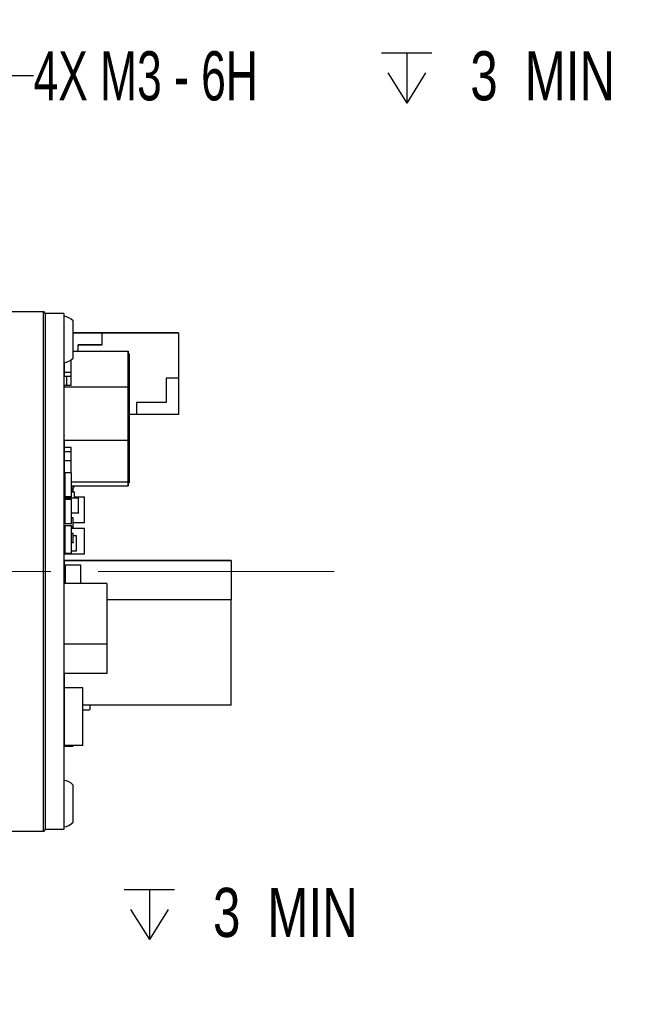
# Paper-space layout 'IX body' of a CAD drawing. Header units: millimetres. Extents: x 5 to 274, y 4 to 211.
# Tile 8 of 21: x 131 to 165, y 89 to 142. Entities that reach past the tile are written whole.
import ezdxf

# ---------------------------------------------------------------- set-up
doc = ezdxf.new("R2010")
doc.units = ezdxf.units.MM
doc.linetypes.add('CENTERX2', pattern=[20.32, 12.7, -2.54, 2.54, -2.54])
doc.layers.add('DIMENSIONS', color=8, linetype='Continuous')
doc.styles.add('SLDTEXTSTYLE0', font='TXT', dxfattribs={"width": 0.75})
doc.styles.add('SLDTEXTSTYLE5', font='TXT', dxfattribs={"width": 0.675})
doc.dimstyles.new('SLDDIMSTYLE9', dxfattribs={"dimtxt": 2.645833, "dimasz": 3.302, "dimexe": 0, "dimexo": 0.0625, "dimgap": 0.661458, "dimtad": 0, "dimtih": 1, "dimtoh": 1, "dimdec": 6, "dimrnd": 1e-09, "dimzin": 12, "dimdsep": 46, "dimtxsty": 'SLDTEXTSTYLE0', "dimsah": 1, "dimcen": 0, "dimadec": 0, "dimazin": 3, "dimtfac": 1, "dimtofl": 0, "dimtmove": 0, "dimatfit": 3, "dimfxl": 1, "dimfrac": 2, "dimtolj": 1, "dimtzin": 12, "dimarcsym": 0})

# ---------------------------------------------------------------- blocks, each defined once
blk = doc.blocks.new('SW_SYMBOL_HOLE_DEPTH')
at = {"layer": 'DIMENSIONS', "color": 0}
for p, q in [((0, 875), (800, 875)), ((400, 875), (400, 75)), ((100, 555), (400, 75)), ((700, 555), (400, 75))]:
    blk.add_line(p, q, dxfattribs=at)
blk = doc.blocks.new('_D_39')
at = {"layer": 'DIMENSIONS'}
for p, q in [((117.593, 105.582), (111.714, 94.125)), ((111.714, 94.125), (118.064, 94.125))]:
    blk.add_line(p, q, dxfattribs=at)
blk.add_solid([(117.593, 105.582), (115.633, 102.876), (116.537, 102.412)], dxfattribs=at)
at = {"layer": 'DIMENSIONS', "xscale": 0.0033796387, "yscale": 0.0033796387, "zscale": 0.0033796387}
blk.add_blockref('SW_SYMBOL_HOLE_DEPTH', (136.801, 92.39), dxfattribs=at)
at = {"layer": 'DIMENSIONS', "attachment_point": 1}
for s, insert, char_height, style in [('4X M2 - 6H', (118.064, 95.434), 2.6458, 'SLDTEXTSTYLE5'), ('3', (141.577, 95.434), 2.646, 'SLDTEXTSTYLE0'), ('MIN', (144.507, 95.434), 2.6458, 'SLDTEXTSTYLE0')]:
    blk.add_mtext(s, dxfattribs=dict(at, insert=insert, char_height=char_height, style=style))
blk = doc.blocks.new('_D_45')
at = {"layer": 'DIMENSIONS'}
for p, q in [((119.366, 145.197), (130.36, 139.192)), ((130.36, 139.192), (131.917, 139.192))]:
    blk.add_line(p, q, dxfattribs=at)
blk.add_solid([(119.366, 145.197), (122.02, 143.169), (122.507, 144.06)], dxfattribs=at)
at = {"layer": 'DIMENSIONS', "xscale": 0.0033796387, "yscale": 0.0033796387, "zscale": 0.0033796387}
blk.add_blockref('SW_SYMBOL_HOLE_DEPTH', (150.654, 137.457), dxfattribs=at)
at = {"layer": 'DIMENSIONS', "attachment_point": 1}
for s, insert, char_height, style in [('4X M3 - 6H', (131.917, 140.501), 2.6458, 'SLDTEXTSTYLE5'), ('3', (155.429, 140.501), 2.646, 'SLDTEXTSTYLE0'), ('MIN', (158.359, 140.501), 2.6458, 'SLDTEXTSTYLE0')]:
    blk.add_mtext(s, dxfattribs=dict(at, insert=insert, char_height=char_height, style=style))

psp = doc.layouts.new('IX body')

# ---------------------------------------------------------------- linework, layer by layer
at = {"color": 7, "linetype": 'Continuous', "lineweight": 25}
for p, q in [((128.4491738, 126.4718718), (132.4491738, 126.4718718)), ((132.4491738, 125.4718718), (132.4491738, 126.4718718)), ((132.4491738, 126.4718718), (132.5491738, 126.3718718)), ((132.5491738, 126.3718718), (132.5491738, 125.4718718)), ((133.5491738, 126.3718718), (132.5491738, 126.3718718)), ((133.5491738, 126.3718718), (133.5491738, 125.4718718)), ((134.0491738, 123.9718718), (134.0491738, 125.9718718)), ((132.4491738, 99.4718718), (132.4491738, 125.4718718)), ((132.5491738, 125.4718718), (132.5491738, 99.4718718)), ((133.5491738, 125.4718718), (133.5491738, 99.4718718)), ((135.6136609, 125.3323924), (134.0491738, 125.3323923)), ((134.0491738, 125.3323919), (135.6136609, 125.332392)), ((135.6136609, 125.322392), (134.0491738, 125.3223919)), ((134.0491738, 125.212369), (134.0536629, 125.212369)), ((134.0536629, 124.732369), (134.0536629, 125.212369)), ((139.7136609, 125.3323926), (135.6136609, 125.3323924)), ((135.6136609, 125.3323924), (135.6136609, 125.3323924)), ((135.6136609, 125.332392), (139.7136609, 125.3323921)), ((135.613661, 124.682392), (135.6136609, 125.332392)), ((135.6136609, 125.332392), (135.6136609, 125.332392)), ((139.7136609, 125.3323921), (139.7136609, 125.3323926)), ((139.7136609, 125.3323921), (139.7136611, 122.8823921)), ((134.0491738, 124.732369), (134.0536629, 124.732369)), ((134.313661, 124.6823919), (135.613661, 124.682392)), ((135.613661, 124.682392), (134.313661, 124.6823919)), ((134.313661, 124.3489231), (134.313661, 124.6823919)), ((134.313661, 124.6823919), (134.313661, 124.6823919)), ((135.613661, 124.682392), (135.613661, 124.682392)), ((134.0491738, 124.3489231), (137.0136636, 124.348923)), ((137.0136636, 124.348923), (137.0136634, 122.4036913)), ((137.0136634, 122.3112919), (137.0136636, 124.1955768)), ((137.0136637, 124.1416821), (137.0136636, 124.348923)), ((137.0636636, 124.1955768), (137.0136636, 124.1955768)), ((137.0136637, 121.891438), (137.0136637, 124.1416821)), ((137.0636636, 124.1955768), (137.0636634, 122.3112919)), ((137.0636637, 123.9970481), (137.0636636, 124.1955768)), ((133.5636636, 123.7232007), (133.5636636, 123.1861136)), ((133.9436635, 122.5016032), (133.9436636, 123.8737129)), ((137.0636637, 121.8639991), (137.0636637, 123.9970481)), ((133.5536629, 123.4473323), (133.5536629, 123.4473324)), ((133.5536629, 123.4473324), (133.5636629, 123.4473324)), ((133.5536629, 123.4473323), (133.5536629, 123.2573323)), ((133.5636629, 123.4473323), (133.5536629, 123.4473323)), ((133.9436636, 123.1861136), (133.5636636, 123.1861136)), ((133.5636636, 123.1861136), (133.5636636, 122.9958604)), ((133.5636636, 122.9958604), (133.9436636, 122.9958604)), ((133.7136611, 122.5016032), (133.713661, 122.9958604)), ((139.7136611, 122.8823921), (139.0636611, 122.8823921)), ((139.0636611, 122.8823921), (139.0636611, 121.5823921)), ((139.7136611, 122.8823922), (139.7136611, 120.9323922)), ((133.5636633, 119.553071), (133.5636634, 122.4036914)), ((133.5636635, 122.5016032), (133.5636634, 122.4036914)), ((137.0136634, 122.4036913), (133.5636634, 122.4036914)), ((133.9436635, 122.5016032), (133.5636635, 122.5016032)), ((137.0136634, 122.4036913), (137.0136633, 119.5530709)), ((137.0136634, 119.5805099), (137.0136634, 122.3112919)), ((137.0136634, 122.3112919), (137.0636634, 122.3112919)), ((137.0636634, 122.3112919), (137.0636634, 119.5805099)), ((137.0636635, 122.2945199), (137.0636635, 122.3097638)), ((137.0636636, 122.1998394), (137.0636636, 121.8706873)), ((137.0136636, 119.0408176), (137.0136637, 121.891438)), ((137.0636636, 119.133217), (137.0636637, 121.8639991)), ((139.0636611, 121.5823921), (137.4636611, 121.582392)), ((137.4636611, 121.582392), (137.4636611, 120.932392)), ((137.4636611, 120.932392), (137.0636635, 120.932392)), ((137.0636636, 120.7629496), (137.0636636, 121.1562739)), ((139.7136611, 120.9323922), (137.4636611, 120.9323921)), ((137.0636635, 120.0423322), (137.0636636, 120.5752171)), ((137.0636636, 120.6394527), (137.0636636, 120.0051286)), ((137.0636635, 120.0490065), (137.0636635, 119.4146823)), ((137.0636635, 119.4518859), (137.0636635, 119.9847708)), ((137.0636635, 119.213103), (137.0636635, 119.87564)), ((137.0636636, 120.0051286), (137.0636636, 119.7302377)), ((133.5536629, 119.8019839), (133.5536629, 119.3219839)), ((133.5636629, 119.8019839), (133.5536629, 119.8019839)), ((133.5636633, 119.553071), (133.5636633, 119.1528985)), ((133.5636633, 119.553071), (137.0136633, 119.5530709)), ((137.0136633, 119.5530709), (137.0136633, 117.3028268)), ((137.0136634, 117.4474608), (137.0136634, 119.5805099)), ((137.0136634, 119.5805099), (137.0636634, 119.5805099)), ((137.0636634, 119.5805099), (137.0636634, 117.4474608)), ((137.0636635, 119.8450011), (137.0636635, 119.2794803)), ((137.0636635, 119.4585602), (137.0636635, 118.824236)), ((137.0636635, 119.4146823), (137.0636635, 119.1397914)), ((137.0636635, 118.8614396), (137.0636635, 119.3943245)), ((133.5636629, 119.3219839), (133.5536629, 119.3219839)), ((133.5536629, 118.8419513), (133.5536629, 118.8419514)), ((133.5536629, 118.8419514), (133.5636629, 118.8419514)), ((133.5536629, 118.8419513), (133.5536629, 118.6519513)), ((133.5636629, 118.8419513), (133.5536629, 118.8419513)), ((133.9436633, 119.1528985), (133.5636633, 119.1528985)), ((133.5636635, 118.9429059), (133.5636635, 118.4486487)), ((133.5636636, 119.1528985), (133.5636636, 118.9429059)), ((133.5636636, 118.9429059), (133.9436636, 118.9429058)), ((133.9436633, 117.7972321), (133.9436633, 119.1528985)), ((137.0136634, 117.0955859), (137.0136636, 119.0408176)), ((137.0636634, 117.2489321), (137.0636636, 119.133217)), ((137.0636635, 118.6226567), (137.0636635, 119.2851937)), ((137.0636635, 119.2545548), (137.0636635, 118.689034)), ((137.0636635, 118.824236), (137.0636635, 118.5493451)), ((133.5636634, 118.4486487), (133.5636633, 117.7029994)), ((133.5636634, 118.4486487), (133.9436634, 118.4486487)), ((137.0636634, 118.0322104), (137.0636635, 118.6947474)), ((137.0636635, 118.6641085), (137.0636634, 118.0985877)), ((133.5536629, 118.1519861), (133.5536629, 117.6719861)), ((133.5636629, 118.1519861), (133.5536629, 118.1519861)), ((133.9636627, 117.7972321), (133.6036634, 117.7972321)), ((133.6036634, 117.7972321), (133.6036634, 116.4972297)), ((133.9636627, 116.4972297), (133.9636627, 117.7972321)), ((133.5636629, 117.6719861), (133.5536629, 117.6719861)), ((133.5536629, 117.4917574), (133.5536629, 117.251787)), ((133.5636629, 117.4917574), (133.5536629, 117.4917574)), ((133.5536632, 117.251787), (133.5536632, 117.111787)), ((133.5636633, 117.3028269), (133.5636633, 117.7029994)), ((133.5636633, 117.7029994), (133.6036634, 117.7029994)), ((133.5636633, 117.3028269), (133.6036634, 117.3028269)), ((133.5636634, 117.095586), (133.5636633, 117.3028269)), ((133.9636627, 117.3028269), (137.0136633, 117.3028268)), ((137.0136633, 117.3028268), (137.0136634, 117.0955859)), ((137.0136634, 117.2489321), (137.0136634, 117.4474608)), ((137.0136634, 117.4474608), (137.0636634, 117.4474608)), ((137.0136634, 117.2489321), (137.0636634, 117.2489321)), ((137.0636634, 117.4474608), (137.0636634, 117.2489321)), ((133.5536629, 117.111787), (133.5536629, 116.9219509)), ((133.5536629, 116.9219509), (133.5636629, 116.9219509)), ((133.5536629, 116.7919512), (133.5536629, 116.6019512)), ((133.5536632, 117.111787), (133.5636632, 117.111787)), ((133.5536632, 116.811787), (133.5536632, 116.7919512)), ((133.5636632, 116.811787), (133.5536632, 116.811787)), ((133.5536632, 116.811787), (133.5536632, 116.811787)), ((133.5536632, 116.811787), (133.5636632, 116.811787)), ((133.6036634, 116.8019512), (133.5636629, 116.8019512)), ((133.5636629, 116.8019512), (133.5636629, 116.7919512)), ((133.5636629, 116.8019512), (133.6036634, 116.8019512)), ((133.5636632, 116.811787), (133.5636632, 117.095586)), ((133.6036634, 116.811787), (133.5636632, 116.811787)), ((133.5636632, 116.811787), (133.5636632, 116.811787)), ((133.5636632, 116.811787), (133.6036634, 116.811787)), ((133.5636634, 117.095586), (133.6036634, 117.095586)), ((133.5636635, 116.756967), (133.5636635, 116.4221813)), ((133.6036634, 116.756967), (133.5636635, 116.756967)), ((133.9636627, 117.095586), (137.0136634, 117.0955859)), ((133.9636627, 116.9219509), (134.0436629, 116.9219509)), ((134.0436629, 116.8019512), (133.9636627, 116.8019512)), ((133.9636627, 116.8019512), (134.0436629, 116.8019512)), ((134.1136624, 116.756967), (133.9636627, 116.756967)), ((134.0436629, 116.9219509), (134.0536629, 116.9219509)), ((134.0436629, 116.8019512), (134.0436629, 116.9219509)), ((134.0436629, 116.8019512), (134.0436629, 116.7919512)), ((134.0536629, 116.9219509), (134.0536629, 117.095586)), ((134.0536629, 116.9743701), (134.0936635, 116.9743701)), ((134.0536629, 116.756967), (134.0536629, 116.7919512)), ((134.0936635, 116.9743701), (134.0936635, 117.095586)), ((134.1136624, 116.4221813), (134.1136624, 116.756967)), ((133.5536626, 116.4121813), (133.5491738, 116.4121813)), ((133.5536626, 116.4221813), (133.5536626, 116.4121813)), ((134.3336626, 116.4221813), (133.5536626, 116.4221813)), ((134.3336626, 116.4221813), (133.5536626, 116.4221813)), ((133.5536629, 116.6019512), (133.5636629, 116.6019512)), ((133.9636627, 116.4972297), (133.6036634, 116.4972297)), ((133.9636627, 116.3471513), (133.6036634, 116.3471513)), ((133.6036634, 116.3471513), (133.6036634, 115.0471488)), ((133.9636627, 115.0471488), (133.9636627, 116.3471513)), ((134.1136624, 116.4918701), (134.6636639, 116.4918701)), ((134.3336626, 116.4121813), (134.3336626, 116.4221813)), ((134.3336626, 116.4121813), (134.3436626, 116.4121813)), ((134.3436626, 115.6321813), (134.3436626, 116.4121813)), ((134.6636639, 115.0918678), (134.6636639, 116.4918701)), ((133.5536626, 115.6321813), (133.5491738, 115.6321813)), ((133.5536626, 115.6321813), (133.5536626, 115.6221813)), ((134.3336626, 115.6321813), (134.3436626, 115.6321813)), ((134.3336626, 115.6321813), (134.3336626, 115.6221813)), ((133.6036634, 115.6221813), (133.5536626, 115.6221813)), ((133.5536629, 115.3621454), (133.5536629, 114.8821454)), ((133.5636629, 115.3621454), (133.5536629, 115.3621454)), ((133.5636629, 115.3721454), (133.5636629, 115.3621454)), ((133.6036634, 115.3721454), (133.5636629, 115.3721454)), ((133.5636635, 115.6221813), (133.5636635, 115.3721455)), ((134.3336626, 115.6221813), (133.9636627, 115.6221813)), ((134.0436629, 115.3721454), (133.9636627, 115.3721454)), ((134.0436629, 115.3621454), (134.0436629, 115.3721454)), ((134.0436629, 115.3621454), (134.0536629, 115.3621454)), ((134.0536629, 114.8821454), (134.0536629, 115.3621454)), ((133.5636629, 114.8821454), (133.5536629, 114.8821454)), ((133.5636629, 114.8821454), (133.5636629, 114.8721454)), ((133.6036634, 114.8721454), (133.5636629, 114.8721454)), ((133.5636635, 114.7571851), (133.5636635, 114.5221432)), ((133.5936636, 114.7471851), (133.6036634, 114.7471851)), ((133.9636627, 115.0471488), (133.6036634, 115.0471488)), ((133.6036634, 114.9472579), (133.9636627, 114.9472579)), ((133.6036634, 114.9472579), (133.6036634, 113.4472558)), ((133.9636627, 113.4472558), (133.9636627, 114.9472579)), ((134.0436629, 114.8721454), (133.9636627, 114.8721454)), ((133.9636627, 114.8118736), (134.6636639, 114.8118736)), ((134.0436629, 114.8821454), (134.0536629, 114.8821454)), ((134.0436629, 114.8821454), (134.0436629, 114.8721454)), ((134.6636639, 115.0918678), (134.0536629, 115.0918678)), ((134.6636639, 113.4118713), (134.6636639, 114.8118736)), ((133.5536629, 114.5121431), (133.5536629, 114.0321431)), ((133.5636629, 114.5121431), (133.5536629, 114.5121431)), ((133.5636629, 114.5221431), (133.5636629, 114.5121431)), ((133.6036634, 114.5221431), (133.5636629, 114.5221431)), ((134.0436629, 114.5221431), (133.9636627, 114.5221431)), ((134.0436629, 114.5121431), (134.0436629, 114.5221431)), ((134.0436629, 114.5121431), (134.0536629, 114.5121431)), ((134.0536629, 114.0321431), (134.0536629, 114.5121431)), ((134.0536629, 114.4172592), (134.2136648, 114.4172592)), ((134.2136648, 114.4172592), (134.2136648, 113.5672584)), ((133.5636629, 114.0321431), (133.5536629, 114.0321431)), ((133.5636629, 114.0321431), (133.5636629, 114.0221431)), ((133.6036634, 114.0221431), (133.5636629, 114.0221431)), ((133.5636635, 113.5672584), (133.5636635, 114.0221432)), ((133.5636635, 113.5672584), (133.5636635, 113.4118713)), ((133.6036634, 113.5672584), (133.5636635, 113.5672584)), ((134.0436629, 114.0221431), (133.9636627, 114.0221431)), ((134.2136648, 113.5672584), (133.9636627, 113.5672584)), ((134.0436629, 114.0321431), (134.0536629, 114.0321431)), ((134.0436629, 114.0321431), (134.0436629, 114.0221431)), ((134.6636639, 113.4118713), (133.5636635, 113.4118713)), ((133.5636635, 113.0722589), (142.5636633, 113.0722589)), ((133.5636635, 113.0722589), (133.5636635, 113.0721675)), ((142.5636633, 113.0721675), (133.5636635, 113.0721675)), ((133.5636635, 113.0721675), (133.5636635, 111.8319333)), ((133.9636627, 113.4472558), (133.6036634, 113.4472558)), ((142.5636633, 113.0722589), (142.5636633, 113.0721675)), ((142.5636633, 113.0721675), (142.5636633, 110.9472873)), ((134.4636642, 112.8123417), (133.6136634, 112.8123417)), ((133.6136634, 112.8123417), (133.6136634, 111.8319333)), ((134.4636642, 111.8319333), (134.4636642, 112.8123417)), ((133.5536632, 111.8817858), (133.5536632, 111.6017858)), ((133.5636632, 111.8817858), (133.5536632, 111.8817858)), ((133.5636632, 111.6017858), (133.5536632, 111.6017858)), ((133.5636635, 108.5519602), (133.5636635, 111.8319333)), ((135.863664, 111.8319333), (133.5636635, 111.8319333)), ((135.863664, 111.8319333), (135.863664, 108.5519602)), ((142.5636633, 110.9472873), (135.863664, 110.9472873)), ((142.5636633, 105.2722593), (142.5636633, 110.9472873)), ((135.863664, 108.5519602), (133.5636635, 108.5519602)), ((133.5636635, 106.9717764), (133.5636635, 108.5519602)), ((135.863664, 108.5519602), (135.863664, 106.9717764)), ((133.5536632, 107.4553446), (133.5536632, 107.1753446)), ((133.5636632, 107.4553446), (133.5536632, 107.4553446)), ((133.5636632, 107.1753446), (133.5536632, 107.1753446)), ((133.5636635, 106.9717764), (133.5636635, 106.2022619)), ((135.863664, 106.9717764), (133.5636635, 106.9717764)), ((134.5636641, 106.2022619), (133.5636635, 106.2022619)), ((133.5636635, 106.2022619), (133.5636635, 103.102263)), ((134.5636641, 103.102263), (134.5636641, 106.2022619)), ((142.5636633, 105.2722593), (134.5636641, 105.2722593)), ((134.5636641, 105.0269847), (134.9335036, 105.0269847)), ((134.9636636, 105.0571447), (134.9636636, 105.2722593)), ((133.5536629, 104.0523386), (133.5536629, 103.8623386)), ((133.5536629, 103.8623386), (133.5636629, 103.8623386)), ((133.5536629, 103.8623386), (133.5536629, 103.8619495)), ((133.5536629, 103.8619495), (133.5636629, 103.8619495)), ((133.5536629, 103.2623386), (133.5536629, 103.2623387)), ((133.5536629, 103.2623387), (133.5636629, 103.2623387)), ((133.5536629, 103.2623386), (133.5536629, 103.0723386)), ((133.5636629, 103.2623386), (133.5536629, 103.2623386)), ((133.5536629, 103.2619495), (133.5536629, 103.2619496)), ((133.5536629, 103.0723386), (133.5536629, 103.0719495)), ((133.5636629, 103.0623386), (133.5636629, 103.0723386)), ((133.5636629, 103.0623386), (134.0436629, 103.0623386)), ((133.5636629, 103.0619495), (133.5636629, 103.0623386)), ((133.5636629, 103.0619495), (134.0436629, 103.0619495)), ((134.5636641, 103.102263), (133.5636635, 103.102263)), ((134.0436629, 103.0623386), (134.0436629, 103.0723386)), ((134.0436629, 103.0619495), (134.0436629, 103.0623386)), ((134.0536553, 103.0719495), (134.0536629, 103.0719495)), ((134.0536629, 103.0723386), (134.0536629, 103.102263)), ((134.0536629, 103.0719495), (134.0536629, 103.0723386)), ((134.0491738, 98.9718718), (134.0491738, 100.9718718)), ((132.4491738, 98.4718718), (132.4491738, 99.4718718)), ((132.5491738, 99.4718718), (132.5491738, 98.5718718)), ((133.5491738, 99.4718718), (133.5491738, 98.5718718)), ((132.4491738, 98.4718718), (127.6491738, 98.4718718)), ((132.5491738, 98.5718718), (132.4491738, 98.4718718)), ((133.5491738, 98.5718718), (132.5491738, 98.5718718))]:
    psp.add_line(p, q, dxfattribs=at)
at = {"color": 7, "linetype": 'CENTERX2', "lineweight": 18}
psp.add_line((148.0914996, 112.4718718), (108.6991738, 112.4718718), dxfattribs=at)
at = {"color": 7, "linetype": 'Continuous', "lineweight": 25, "flags": 128}
for points in [[(133.5491738, 115.0200031), (133.5520901, 115.0249636), (133.5536629, 115.0271842)], [(133.5536629, 115.0271842), (133.5520901, 115.0249636), (133.5491738, 115.0200031)]]:
    psp.add_lwpolyline(points, dxfattribs=at)
at = {"color": 7, "linetype": 'Continuous', "lineweight": 25}
for centre, radius, start, end in [((133.4879263, 125.4743768), 0.75, 41.55407748, 85.31582017), ((134.0436629, 125.212369), 0.01, 0, 56.55816661), ((134.0436629, 125.212369), 0.01, 0, 56.55816661), ((134.0436629, 124.732369), 0.01, 303.44183339, 0), ((133.4879263, 124.4693668), 0.75, 274.68417983, 318.44592252), ((133.5636629, 123.2573323), 0.01, 180, 270), ((133.5636629, 119.8019839), 0.01, 90, 180), ((133.5636629, 119.8019839), 0.01, 90, 180), ((133.5636629, 119.3219839), 0.01, 180, 270), ((133.5636629, 118.6519513), 0.01, 180, 270), ((133.5636629, 118.1519861), 0.01, 90, 180), ((133.5636629, 118.1519861), 0.01, 90, 180), ((133.5636629, 117.6719861), 0.01, 180, 270), ((133.5636629, 117.4917574), 0.01, 90, 180), ((133.5636629, 117.4917574), 0.01, 90, 180), ((133.5636632, 117.251787), 0.01, 90, 180), ((133.5636632, 117.251787), 0.01, 90, 180), ((133.5636629, 116.7919512), 0.01, 90, 180), ((133.5636629, 116.7919512), 0.01, 90, 180), ((134.0436629, 116.7919512), 0.01, 0, 90), ((134.0436629, 116.7919512), 0.01, 360, 90), ((133.5536626, 116.4121813), 0.01, 90, 116.67166496), ((133.5536626, 116.4121813), 0.01, 90, 116.67166496), ((134.3336626, 116.4121813), 0.01, 0, 90), ((134.3336626, 116.4121813), 0.01, 0, 90), ((134.3336626, 115.6321813), 0.01, 270, 0), ((133.5536626, 115.6321813), 0.01, 243.32833504, 270), ((133.5636629, 115.3621454), 0.01, 90, 180), ((133.5636629, 115.3621454), 0.01, 90, 180), ((134.0436629, 115.3621454), 0.01, 0, 90), ((134.0436629, 115.3621454), 0.01, 0, 90), ((133.5936636, 114.7971851), 0.05, 207.15251115, 269.9999975), ((133.5636629, 114.8821454), 0.01, 180, 270), ((134.0436629, 114.8821454), 0.01, 270, 0), ((133.5636629, 114.5121431), 0.01, 90, 180), ((133.5636629, 114.5121431), 0.01, 90, 180), ((134.0436629, 114.5121431), 0.01, 360, 90), ((134.0436629, 114.5121431), 0.01, 0, 90), ((133.5636629, 114.0321431), 0.01, 180, 270), ((134.0436629, 114.0321431), 0.01, 270, 0), ((133.5636632, 111.8817858), 0.01, 90, 180), ((133.5636632, 111.8817858), 0.01, 90, 180), ((133.5636632, 111.6017858), 0.01, 180, 270), ((133.5636632, 107.4553446), 0.01, 90, 180), ((133.5636632, 107.4553446), 0.01, 90, 180), ((133.5636632, 107.1753446), 0.01, 180, 270), ((134.9335036, 105.0571447), 0.03016, 270.0000025, 0.0000025), ((133.5636629, 104.0523387), 0.01, 90, 180), ((133.5636629, 104.0523386), 0.01, 90, 180), ((133.5636629, 103.0723386), 0.01, 180, 270), ((133.5636629, 103.0719495), 0.01, 180, 270), ((134.0436629, 103.0723386), 0.01, 270, 0), ((134.0436629, 103.0719495), 0.01, 270, 0), ((133.4879263, 100.4743768), 0.75, 41.55407748, 85.31582017), ((133.4879263, 99.4693668), 0.75, 274.68417983, 318.44592252)]:
    psp.add_arc(centre, radius, start, end, dxfattribs=at)
for points, knots in [([(137.0636635, 123.0785215), (137.0636635, 123.078737), (137.0636635, 123.0798145), (137.0636635, 123.0816754), (137.0636635, 123.0840094), (137.0636635, 123.0861903), (137.0636635, 123.0882198), (137.0636635, 123.0900974), (137.0636635, 123.0918235), (137.0636635, 123.0933984), (137.0636635, 123.0948227), (137.0636635, 123.096097), (137.0636635, 123.0972219), (137.0636635, 123.0981983), (137.0636635, 123.0990272), (137.0636635, 123.0997094), (137.0636635, 123.1002461), (137.0636635, 123.1006384), (137.0636635, 123.1008876), (137.0636635, 123.1009949), (137.0636635, 123.1009616), (137.0636635, 123.1007892), (137.0636635, 123.100479), (137.0636635, 123.1000325), (137.0636635, 123.0994511), (137.0636635, 123.0987364), (137.0636635, 123.0978898), (137.0636635, 123.096913), (137.0636635, 123.0958074), (137.0636635, 123.0945746), (137.0636635, 123.0927632), (137.0636635, 123.0907035), (137.0636635, 123.0884019), (137.0636635, 123.0865562), (137.0636635, 123.0845927), (137.0636635, 123.0825126), (137.0636635, 123.0803177), (137.0636635, 123.0780093), (137.0636635, 123.075589), (137.0636635, 123.0730581), (137.0636635, 123.0704182), (137.0636635, 123.0676705), (137.0636635, 123.0648166), (137.0636635, 123.0618579), (137.0636635, 123.0587955), (137.0636635, 123.0545761), (137.0636635, 123.0501546), (137.0636635, 123.0455369), (137.0636635, 123.0419766), (137.0636635, 123.0383205), (137.0636635, 123.0345699), (137.0636635, 123.0307259), (137.0636635, 123.0267898), (137.0636635, 123.0227626), (137.0636635, 123.0186457), (137.0636635, 123.0130379), (137.0636635, 123.0072547), (137.0636635, 123.0013011), (137.0636635, 122.9967516), (137.0636635, 122.9921189), (137.0636635, 122.987404), (137.0636636, 122.9826079), (137.0636636, 122.9777318), (137.0636636, 122.9711247), (137.0636636, 122.9643608), (137.0636636, 122.9574458), (137.0636636, 122.9521827), (137.0636636, 122.9441871), (137.0636636, 122.937765), (137.0636636, 122.9331776)], [0, 0, 0, 0, 0.0034841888, 0.01742159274, 0.03135899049, 0.04529638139, 0.05923376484, 0.07317114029, 0.08710850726, 0.10104586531, 0.11498321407, 0.1289205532, 0.14285788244, 0.15679520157, 0.17073251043, 0.18466980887, 0.19860709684, 0.21254437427, 0.22648164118, 0.2404188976, 0.25435614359, 0.26829337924, 0.28223060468, 0.29616782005, 0.3101050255, 0.32404222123, 0.33797940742, 0.35191658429, 0.36585375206, 0.37979091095, 0.3937280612, 0.42160490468, 0.43554203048, 0.44947914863, 0.46341625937, 0.47735336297, 0.49129045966, 0.50522754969, 0.5191646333, 0.53310171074, 0.54703878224, 0.56097584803, 0.57491290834, 0.58884996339, 0.6027870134, 0.61672405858, 0.64460010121, 0.65853713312, 0.67247416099, 0.68641118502, 0.70034820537, 0.71428522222, 0.72822223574, 0.74215924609, 0.75609625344, 0.77003325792, 0.7979089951, 0.81184599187, 0.82578298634, 0.83971997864, 0.85365696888, 0.8675939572, 0.88153094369, 0.89546792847, 0.92334351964, 0.9372804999, 0.95121747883, 0.96515445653, 1, 1, 1, 1]), ([(137.0636635, 121.6120604), (137.0636635, 121.6126881), (137.0636635, 121.6158265), (137.0636635, 121.6290388), (137.0636635, 121.6518629), (137.0636635, 121.6774803), (137.0636635, 121.7032563), (137.0636635, 121.7239953), (137.0636635, 121.75004), (137.0636635, 121.770966), (137.0636635, 121.7972152), (137.0636635, 121.8182829), (137.0636635, 121.8446859), (137.0636635, 121.8658591), (137.0636635, 121.892375), (137.0636635, 121.913624), (137.0636635, 121.9402185), (137.0636635, 121.961518), (137.0636635, 121.9881615), (137.0636635, 122.0148212), (137.0636635, 122.0414902), (137.0636635, 122.0681575), (137.0636635, 122.0948205), (137.0636635, 122.1214665), (137.0636635, 122.1480916), (137.0636635, 122.174693), (137.0636635, 122.2012518), (137.0636635, 122.22777), (137.0636635, 122.2489499), (137.0636635, 122.2753717), (137.0636635, 122.3017374), (137.0636635, 122.3280156), (137.0636635, 122.3542177), (137.0636635, 122.3803402), (137.0636635, 122.4063415), (137.0636635, 122.4322398), (137.0636635, 122.4580304), (137.0636635, 122.4836593), (137.0636635, 122.5091523), (137.0636635, 122.5345034), (137.0636635, 122.5596429), (137.0636635, 122.5846054), (137.0636635, 122.6093833), (137.0636635, 122.6338872), (137.0636635, 122.6581623), (137.0636635, 122.6773919), (137.0636635, 122.7011631), (137.0636635, 122.7246575), (137.0636635, 122.7477427), (137.0636635, 122.770488), (137.0636635, 122.7884015), (137.0636635, 122.810401), (137.0636635, 122.8276747), (137.0636635, 122.8488162), (137.0636635, 122.8653555), (137.0636635, 122.8855153), (137.0636635, 122.9051425), (137.0636635, 122.9239956), (137.0636635, 122.9422195), (137.0636635, 122.9562796), (137.0636635, 122.973155), (137.0636635, 122.9860809), (137.0636635, 123.0014714), (137.0636635, 123.0131576), (137.0636635, 123.026938), (137.0636635, 123.0372961), (137.0636635, 123.0493507), (137.0636635, 123.0632285), (137.0636635, 123.0727158), (137.0636635, 123.0785215)], [0, 0, 0, 0, 0.0011815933, 0.0059080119, 0.0248163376, 0.0437242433, 0.053177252, 0.0720846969, 0.0815376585, 0.1004447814, 0.1098977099, 0.1288046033, 0.1382575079, 0.1571642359, 0.1666171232, 0.1855237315, 0.1949766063, 0.2138831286, 0.2233359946, 0.2422424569, 0.2611488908, 0.2706017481, 0.2895081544, 0.3084145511, 0.3178674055, 0.3367737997, 0.3556801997, 0.3651330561, 0.3840394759, 0.3934923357, 0.4123987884, 0.4313052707, 0.44075814, 0.459664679, 0.4785712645, 0.4880241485, 0.5069308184, 0.5258375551, 0.5352904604, 0.5541973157, 0.5731042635, 0.5825571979, 0.6014643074, 0.6203715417, 0.6298245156, 0.6487319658, 0.6581849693, 0.6770926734, 0.6960005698, 0.7054536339, 0.7243618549, 0.7338149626, 0.7527235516, 0.7621767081, 0.7810857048, 0.7905389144, 0.8094483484, 0.8283580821, 0.8378113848, 0.8567215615, 0.8661749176, 0.8850855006, 0.8945389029, 0.9134498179, 0.9229032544, 0.9418143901, 0.9512678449, 0.9701790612, 1, 1, 1, 1]), ([(137.0636636, 122.9331776), (137.0636636, 122.9327145), (137.0636636, 122.9303988), (137.0636636, 122.9261939), (137.0636636, 122.9205199), (137.0636636, 122.9128626), (137.0636636, 122.9050703), (137.0636636, 122.8971474), (137.0636636, 122.891141), (137.0636636, 122.8850711), (137.0636636, 122.8768945), (137.0636636, 122.8685947), (137.0636636, 122.8601762), (137.0636636, 122.853804), (137.0636636, 122.8473742), (137.0636636, 122.840888), (137.0636636, 122.8321654), (137.0636636, 122.8233333), (137.0636636, 122.8143965), (137.0636636, 122.8076424), (137.0636636, 122.8008378), (137.0636636, 122.7916987), (137.0636636, 122.782462), (137.0636636, 122.7731327), (137.0636636, 122.7660904), (137.0636636, 122.7566411), (137.0636636, 122.7471044), (137.0636636, 122.7374854), (137.0636636, 122.7302309), (137.0636636, 122.7205056), (137.0636636, 122.7107034), (137.0636636, 122.7008294), (137.0636636, 122.6933889), (137.0636636, 122.6834227), (137.0636636, 122.6733902), (137.0636636, 122.6632965), (137.0636636, 122.6556967), (137.0636636, 122.6455252), (137.0636635, 122.6352981), (137.0636635, 122.6250207), (137.0636635, 122.6147109), (137.0636635, 122.6043542), (137.0636635, 122.5939557), (137.0636635, 122.5861371), (137.0636635, 122.5756868), (137.0636635, 122.5652004), (137.0636635, 122.5546831), (137.0636635, 122.5441462), (137.0636635, 122.5335818), (137.0636635, 122.5229947), (137.0636635, 122.5123938), (137.0636635, 122.5017736), (137.0636635, 122.4884802), (137.0636635, 122.4778324), (137.0636635, 122.4671761), (137.0636635, 122.4565152), (137.0636635, 122.4458489), (137.0636635, 122.4325149), (137.0636635, 122.4218479), (137.0636635, 122.4111854), (137.0636635, 122.4005268), (137.0636635, 122.3898754), (137.0636635, 122.3765752), (137.0636635, 122.3659473), (137.0636635, 122.3526824), (137.0636635, 122.3420873), (137.0636635, 122.3288694), (137.0636635, 122.3138696), (137.0636635, 122.3015685), (137.0636635, 122.2945199)], [0, 0, 0, 0, 0.0028756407, 0.0143784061, 0.0258811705, 0.0373839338, 0.0603907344, 0.0718934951, 0.0833962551, 0.0948990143, 0.1064017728, 0.1294085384, 0.1409112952, 0.1524140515, 0.1639168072, 0.1754195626, 0.1869223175, 0.2099290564, 0.2214318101, 0.2329345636, 0.2444373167, 0.2559400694, 0.2789467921, 0.290449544, 0.3019522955, 0.3134550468, 0.3364617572, 0.3479645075, 0.3594672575, 0.3709700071, 0.3939767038, 0.4054794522, 0.4169822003, 0.4284849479, 0.4514916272, 0.4629943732, 0.4744971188, 0.4859998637, 0.5090065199, 0.5205092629, 0.532012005, 0.5550186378, 0.5665213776, 0.5780241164, 0.5895268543, 0.6125334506, 0.6240361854, 0.6355389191, 0.6585454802, 0.6700482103, 0.6815509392, 0.7045574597, 0.7160601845, 0.7390666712, 0.7505693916, 0.7620721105, 0.785078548, 0.796581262, 0.8195876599, 0.8310903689, 0.842593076, 0.865599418, 0.8771021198, 0.9001084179, 0.9116111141, 0.9346173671, 0.9461200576, 0.9691262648, 1, 1, 1, 1]), ([(137.0636635, 122.3097638), (137.0636635, 122.3104117), (137.0636635, 122.3136515), (137.0636635, 122.322097), (137.0636635, 122.3351557), (137.0636635, 122.3482911), (137.0636635, 122.3588369), (137.0636635, 122.3694058), (137.0636635, 122.3800065), (137.0636635, 122.3932864), (137.0636635, 122.403931), (137.0636635, 122.4145878), (137.0636635, 122.4252507), (137.0636635, 122.4359199), (137.0636635, 122.4492532), (137.0636635, 122.4599147), (137.0636635, 122.4705621), (137.0636635, 122.4811979), (137.0636635, 122.491813), (137.0636635, 122.5023976), (137.0636635, 122.5129595), (137.0636635, 122.5234838), (137.0636635, 122.5339595), (137.0636635, 122.5444002), (137.0636635, 122.5547841), (137.0636635, 122.5650988), (137.0636635, 122.5753643), (137.0636635, 122.5855508), (137.0636635, 122.595644), (137.0636635, 122.6056709), (137.0636635, 122.6155927), (137.0636635, 122.6253917), (137.0636635, 122.6326756), (137.0636635, 122.6422956), (137.0636635, 122.6517692), (137.0636635, 122.661074), (137.0636635, 122.6679629), (137.0636635, 122.674757), (137.0636635, 122.6836821), (137.0636635, 122.6923947), (137.0636635, 122.7008646), (137.0636635, 122.7070887), (137.0636635, 122.7131774), (137.0636635, 122.7191227), (137.0636635, 122.7249166), (137.0636635, 122.7324295), (137.0636635, 122.7396067), (137.0636635, 122.7464083), (137.0636635, 122.751313), (137.0636635, 122.7560123), (137.0636635, 122.7604972), (137.0636635, 122.7647587), (137.0636635, 122.768788), (137.0636635, 122.7738405), (137.0636635, 122.7783971), (137.0636635, 122.7824266), (137.0636635, 122.7851803), (137.0636635, 122.7876611), (137.0636635, 122.7898654), (137.0636635, 122.7917905), (137.0636635, 122.7939835), (137.0636635, 122.7956142), (137.0636635, 122.7966865), (137.0636635, 122.7972152), (137.0636635, 122.7974718), (137.0636635, 122.7974601), (137.0636635, 122.7969142), (137.0636635, 122.7955272), (137.0636635, 122.7939944), (137.0636635, 122.792902)], [0, 0, 0, 0, 0.0029500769, 0.0147507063, 0.0383540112, 0.0619572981, 0.0737579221, 0.0855585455, 0.1091618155, 0.1209624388, 0.1445657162, 0.1563663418, 0.1681669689, 0.1917702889, 0.2035709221, 0.2271743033, 0.2389749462, 0.2507755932, 0.2743791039, 0.2861797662, 0.2979804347, 0.3215841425, 0.3333848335, 0.3451855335, 0.3687895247, 0.3805902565, 0.3923910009, 0.4159953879, 0.4277961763, 0.4395969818, 0.4632019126, 0.4750027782, 0.486803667, 0.4986045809, 0.5222104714, 0.5340114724, 0.5458125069, 0.5576135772, 0.5694146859, 0.5930222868, 0.6048235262, 0.6166248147, 0.6284261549, 0.6402275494, 0.6520290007, 0.663830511, 0.6874415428, 0.69924324, 0.711045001, 0.7228468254, 0.7346487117, 0.7464506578, 0.7582526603, 0.7700547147, 0.7936699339, 0.8054721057, 0.8172743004, 0.8290765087, 0.8408787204, 0.8526809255, 0.8644831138, 0.8880986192, 0.8999006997, 0.9117027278, 0.9235046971, 0.9353066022, 0.9589194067, 0.9707210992, 1, 1, 1, 1]), ([(137.0636635, 122.792902), (137.0636635, 122.7927778), (137.0636635, 122.7921571), (137.0636635, 122.7903622), (137.0636635, 122.7870113), (137.0636635, 122.7820407), (137.0636635, 122.7761569), (137.0636635, 122.7705247), (137.0636635, 122.764378), (137.0636635, 122.7577312), (137.0636635, 122.7504652), (137.0636635, 122.7427728), (137.0636635, 122.7346698), (137.0636635, 122.7260682), (137.0636635, 122.7171283), (137.0636635, 122.7078642), (137.0636635, 122.69628), (137.0636635, 122.6842742), (137.0636635, 122.6739528), (137.0636635, 122.6634182), (137.0636635, 122.6526797), (137.0636635, 122.6395007), (137.0636635, 122.6260574), (137.0636635, 122.6123755), (137.0636635, 122.5984779), (137.0636635, 122.5843849), (137.0636635, 122.5701147), (137.0636635, 122.5556836), (137.0636635, 122.5411061), (137.0636635, 122.5263952), (137.0636635, 122.5115626), (137.0636635, 122.4966189), (137.0636635, 122.4815734), (137.0636635, 122.4664348), (137.0636635, 122.4512109), (137.0636635, 122.4359087), (137.0636635, 122.4154092), (137.0636635, 122.3947764), (137.0636635, 122.3740337), (137.0636635, 122.3584259), (137.0636635, 122.3427713), (137.0636635, 122.3270736), (137.0636635, 122.3113364), (137.0636635, 122.290305), (137.0636635, 122.2692069), (137.0636635, 122.2480559), (137.0636635, 122.2321687), (137.0636635, 122.2162598), (137.0636635, 122.2003315), (137.0636635, 122.179071), (137.0636635, 122.1577805), (137.0636635, 122.1364707), (137.0636635, 122.1204807), (137.0636635, 122.1044851), (137.0636635, 122.0884858), (137.0636635, 122.0671512), (137.0636635, 122.0458173), (137.0636635, 122.024495), (137.0636635, 122.0085113), (137.0636635, 121.9925378), (137.0636635, 121.976577), (137.0636635, 121.955316), (137.0636635, 121.9340903), (137.0636635, 121.9129143), (137.0636635, 121.8970606), (137.0636635, 121.8812379), (137.0636635, 121.8654521), (137.0636635, 121.8417988), (137.0636635, 121.8235288), (137.0636635, 121.8104715)], [0, 0, 0, 0, 0.00178224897, 0.0089120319, 0.02317666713, 0.03744123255, 0.05170560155, 0.06596966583, 0.0730993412, 0.08736280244, 0.10162580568, 0.10875533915, 0.1230176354, 0.13727947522, 0.14440886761, 0.15867007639, 0.17293090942, 0.18719140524, 0.2014516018, 0.2085808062, 0.22284062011, 0.23710021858, 0.25135962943, 0.26561887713, 0.27987798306, 0.29413696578, 0.30839584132, 0.32265462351, 0.33691332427, 0.35117195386, 0.36543052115, 0.37968903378, 0.39394749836, 0.40820592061, 0.42246430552, 0.43672265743, 0.45098098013, 0.47949996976, 0.49375822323, 0.50801645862, 0.52227467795, 0.53653288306, 0.55079107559, 0.565049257, 0.59356728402, 0.60782543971, 0.62208358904, 0.63634173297, 0.65059987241, 0.66485800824, 0.69337574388, 0.70763387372, 0.72189200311, 0.73615013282, 0.75040826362, 0.76466639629, 0.79318416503, 0.80744230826, 0.82170045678, 0.83595861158, 0.85021677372, 0.86447494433, 0.89299309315, 0.90725129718, 0.9215095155, 0.93576774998, 0.95002600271, 0.96428427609, 1, 1, 1, 1]), ([(137.0636635, 121.2963854), (137.0636635, 121.2967613), (137.0636635, 121.2986412), (137.0636635, 121.303659), (137.0636635, 121.310142), (137.0636635, 121.3168906), (137.0636635, 121.3238012), (137.0636635, 121.3309375), (137.0636635, 121.3382666), (137.0636635, 121.3457159), (137.0636635, 121.3533336), (137.0636635, 121.3630394), (137.0636635, 121.3709426), (137.0636635, 121.3809745), (137.0636635, 121.3911515), (137.0636635, 121.4015013), (137.0636635, 121.4119679), (137.0636635, 121.4225462), (137.0636635, 121.4332596), (137.0636635, 121.4440656), (137.0636635, 121.4549606), (137.0636635, 121.4681657), (137.0636635, 121.4814919), (137.0636635, 121.4926909), (137.0636635, 121.5039555), (137.0636635, 121.5152836), (137.0636635, 121.5289726), (137.0636635, 121.542751), (137.0636635, 121.5566139), (137.0636635, 121.5705566), (137.0636635, 121.5845751), (137.0636635, 121.5986655), (137.0636635, 121.6128246), (137.0636635, 121.6270493), (137.0636635, 121.6413366), (137.0636635, 121.6556842), (137.0636635, 121.6700896), (137.0636635, 121.6845507), (137.0636635, 121.6990656), (137.0636635, 121.7136323), (137.0636635, 121.7282493), (137.0636635, 121.742915), (137.0636635, 121.757628), (137.0636635, 121.7723869), (137.0636635, 121.7871906), (137.0636635, 121.8020379), (137.0636635, 121.8169277), (137.0636635, 121.831859), (137.0636635, 121.8518219), (137.0636635, 121.8718647), (137.0636635, 121.8919837), (137.0636635, 121.9071104), (137.0636635, 121.9222741), (137.0636635, 121.9374742), (137.0636635, 121.95271), (137.0636635, 121.967981), (137.0636636, 121.9832867), (137.0636636, 121.9986267), (137.0636636, 122.0140004), (137.0636636, 122.0294075), (137.0636636, 122.0448474), (137.0636636, 122.0603197), (137.0636636, 122.0809924), (137.0636636, 122.1017288), (137.0636636, 122.1225262), (137.0636636, 122.1381542), (137.0636636, 122.1538128), (137.0636636, 122.174353), (137.0636636, 122.1897198), (137.0636636, 122.1998394)], [0, 0, 0, 0, 0.0019514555, 0.0097578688, 0.0253736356, 0.0331798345, 0.0409859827, 0.0566000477, 0.0644060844, 0.0722120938, 0.0878252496, 0.0956311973, 0.1112439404, 0.1190498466, 0.1346623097, 0.150274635, 0.1580804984, 0.1736926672, 0.1893047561, 0.1971105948, 0.2127225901, 0.2283345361, 0.243946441, 0.2595583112, 0.2673641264, 0.2829759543, 0.298587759, 0.3141995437, 0.3298113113, 0.3454230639, 0.3610348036, 0.3766465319, 0.3922582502, 0.4078699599, 0.4234816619, 0.4390933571, 0.4547050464, 0.4703167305, 0.48592841, 0.5015400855, 0.5171517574, 0.5327634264, 0.5483750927, 0.5639867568, 0.579598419, 0.5952100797, 0.6108217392, 0.6264333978, 0.6420450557, 0.6732689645, 0.6888806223, 0.7044922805, 0.7201039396, 0.7357155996, 0.751327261, 0.7669389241, 0.782550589, 0.7981622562, 0.8137739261, 0.8293855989, 0.8449972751, 0.8606089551, 0.8762206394, 0.9074448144, 0.9230565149, 0.938668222, 0.9542799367, 0.9698916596, 1, 1, 1, 1]), ([(137.0636636, 121.8706873), (137.0636636, 121.8700467), (137.0636636, 121.8668439), (137.0636636, 121.8534), (137.0636636, 121.8355142), (137.0636636, 121.815133), (137.0636636, 121.7998777), (137.0636636, 121.784654), (137.0636636, 121.7694632), (137.0636636, 121.7543064), (137.0636636, 121.7391847), (137.0636636, 121.7240995), (137.0636636, 121.709052), (137.0636636, 121.6940436), (137.0636636, 121.6790757), (137.0636635, 121.6641498), (137.0636635, 121.6492674), (137.0636635, 121.63443), (137.0636635, 121.6196393), (137.0636635, 121.6048969), (137.0636635, 121.5902047), (137.0636635, 121.5755645), (137.0636635, 121.5609782), (137.0636635, 121.5464478), (137.0636635, 121.5319753), (137.0636635, 121.5175628), (137.0636635, 121.5056044), (137.0636635, 121.4936865), (137.0636635, 121.4818096), (137.0636635, 121.4676257), (137.0636635, 121.4535127), (137.0636635, 121.4394733), (137.0636635, 121.4278375), (137.0636635, 121.4162512), (137.0636635, 121.4047154), (137.0636635, 121.3909563), (137.0636635, 121.3795629), (137.0636635, 121.3682262), (137.0636635, 121.356947), (137.0636635, 121.3435077), (137.0636635, 121.3323912), (137.0636635, 121.3213393), (137.0636635, 121.3103532), (137.0636635, 121.2994583), (137.0636635, 121.2886346), (137.0636635, 121.2778832), (137.0636635, 121.2672321), (137.0636635, 121.2566595), (137.0636635, 121.248265), (137.0636635, 121.237855), (137.0636635, 121.2275293), (137.0636635, 121.2173207), (137.0636635, 121.2072035), (137.0636635, 121.1991839), (137.0636635, 121.1892563), (137.0636635, 121.1794269), (137.0636635, 121.169734), (137.0636635, 121.1601474), (137.0636635, 121.1525646), (137.0636635, 121.1431986), (137.0636635, 121.1357972), (137.0636635, 121.1266645), (137.0636635, 121.119455), (137.0636635, 121.1105688), (137.0636635, 121.1035621), (137.0636635, 121.0949357), (137.0636635, 121.0881453), (137.0636635, 121.0778109), (137.0636635, 121.0710535), (137.0636635, 121.0659121)], [0, 0, 0, 0, 0.0020932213, 0.0104661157, 0.0439582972, 0.0607041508, 0.0774500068, 0.0941958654, 0.1109417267, 0.1276875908, 0.1444334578, 0.1611793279, 0.1779252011, 0.1946710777, 0.2114169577, 0.2281628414, 0.2449087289, 0.2616546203, 0.2784005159, 0.2951464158, 0.3118923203, 0.3286382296, 0.3453841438, 0.3621300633, 0.3788759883, 0.395621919, 0.4123678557, 0.420740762, 0.4374867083, 0.4542326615, 0.4709786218, 0.4877245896, 0.5044705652, 0.5128434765, 0.5295894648, 0.5463354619, 0.5630814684, 0.5714543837, 0.5882004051, 0.6049464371, 0.6216924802, 0.6300654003, 0.6468114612, 0.6635575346, 0.6719304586, 0.6886765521, 0.7054226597, 0.7137955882, 0.7305417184, 0.7389146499, 0.7556608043, 0.7724069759, 0.7807799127, 0.7975261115, 0.8058990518, 0.8226452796, 0.8393915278, 0.8477644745, 0.8645107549, 0.8728837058, 0.8896300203, 0.8980029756, 0.9147493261, 0.9231222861, 0.9398686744, 0.9482416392, 0.9649880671, 0.9733610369, 1, 1, 1, 1]), ([(137.0636635, 121.8104715), (137.0636635, 121.8098217), (137.0636635, 121.8065727), (137.0636635, 121.792941), (137.0636635, 121.7696671), (137.0636635, 121.7440044), (137.0636635, 121.7185087), (137.0636635, 121.6982516), (137.0636635, 121.6731274), (137.0636635, 121.6531921), (137.0636635, 121.6334409), (137.0636635, 121.6138179), (137.0636635, 121.5943952), (137.0636635, 121.5751961), (137.0636635, 121.5561522), (137.0636635, 121.5373507), (137.0636635, 121.5188185), (137.0636635, 121.5050599), (137.0636635, 121.4869099), (137.0636635, 121.4690647), (137.0636635, 121.4515567), (137.0636635, 121.4342825), (137.0636635, 121.417373), (137.0636635, 121.400866), (137.0636635, 121.3886956), (137.0636635, 121.3767438), (137.0636635, 121.3611112), (137.0636635, 121.3459529), (137.0636635, 121.3313156), (137.0636635, 121.3206089), (137.0636635, 121.3101841), (137.0636635, 121.2966749), (137.0636635, 121.2837749), (137.0636635, 121.2715389), (137.0636635, 121.2627059), (137.0636635, 121.2542292), (137.0636635, 121.2461217), (137.0636635, 121.238396), (137.0636635, 121.2286202), (137.0636635, 121.2196573), (137.0636635, 121.2115597), (137.0636635, 121.2059296), (137.0636635, 121.2007527), (137.0636635, 121.1960387), (137.0636635, 121.1917965), (137.0636635, 121.1880338), (137.0636635, 121.1836646), (137.0636635, 121.180279), (137.0636635, 121.1778929), (137.0636635, 121.1766034), (137.0636635, 121.1758139), (137.0636635, 121.1755229), (137.0636635, 121.1757953), (137.0636635, 121.1770512), (137.0636635, 121.1792648), (137.0636635, 121.1813953), (137.0636635, 121.1839875), (137.0636635, 121.1880462), (137.0636635, 121.1929886), (137.0636635, 121.1987661), (137.0636635, 121.2050841), (137.0636635, 121.2121895), (137.0636635, 121.2200287), (137.0636635, 121.2283402), (137.0636635, 121.2373374), (137.0636635, 121.2493712), (137.0636635, 121.2596198), (137.0636635, 121.2757999), (137.0636635, 121.2875601), (137.0636635, 121.2963854)], [0, 0, 0, 0, 0.0014767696, 0.0073838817, 0.0310145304, 0.0546452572, 0.0664597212, 0.0900905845, 0.1019050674, 0.1255360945, 0.1373506, 0.149165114, 0.1727964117, 0.1846109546, 0.1964255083, 0.2200571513, 0.2318717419, 0.2436863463, 0.2555009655, 0.2791331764, 0.2909478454, 0.302762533, 0.3263953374, 0.3382100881, 0.3500248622, 0.3618396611, 0.3736544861, 0.3972884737, 0.4091033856, 0.4209183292, 0.432733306, 0.4445483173, 0.468183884, 0.4799990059, 0.4918141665, 0.5036293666, 0.5154446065, 0.5272598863, 0.5390752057, 0.5627132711, 0.5745287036, 0.5863441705, 0.598159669, 0.6099751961, 0.6217907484, 0.6336063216, 0.6454219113, 0.669061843, 0.6808774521, 0.6926930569, 0.704508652, 0.7163242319, 0.7281397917, 0.7517790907, 0.7635945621, 0.7754099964, 0.7872253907, 0.7990407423, 0.8226781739, 0.8344933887, 0.8463085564, 0.8699444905, 0.8817595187, 0.8935745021, 0.9172089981, 0.9290238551, 0.9526573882, 0.9644721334, 1, 1, 1, 1]), ([(137.0636635, 121.0659121), (137.0636635, 121.0655127), (137.0636635, 121.0635157), (137.0636635, 121.0551828), (137.0636635, 121.0443373), (137.0636635, 121.0293252), (137.0636635, 121.0147994), (137.0636635, 121.0009477), (137.0636635, 120.9876202), (137.0636635, 120.9748247), (137.0636635, 120.9627643), (137.0636635, 120.9512744), (137.0636635, 120.940363), (137.0636635, 120.9302487), (137.0636635, 120.9207516), (137.0636635, 120.913654), (137.0636635, 120.9054267), (137.0636635, 120.8993668), (137.0636635, 120.8924634), (137.0636635, 120.886239), (137.0636635, 120.8809433), (137.0636635, 120.8763603), (137.0636635, 120.8732697), (137.0636635, 120.870141), (137.0636635, 120.8682307), (137.0636635, 120.8665962), (137.0636635, 120.8658956), (137.0636635, 120.8657883), (137.0636635, 120.8664535), (137.0636635, 120.8681576), (137.0636635, 120.8706446), (137.0636635, 120.8732619), (137.0636635, 120.8773179), (137.0636635, 120.8811902), (137.0636635, 120.8868103), (137.0636635, 120.8919287), (137.0636635, 120.8990956), (137.0636635, 120.9070277), (137.0636635, 120.9159634), (137.0636635, 120.925636), (137.0636635, 120.9339584), (137.0636635, 120.9450717), (137.0636635, 120.9568873), (137.0636635, 120.9696096), (137.0636635, 120.9829873), (137.0636635, 120.9942059), (137.0636635, 121.0088472), (137.0636635, 121.0240959), (137.0636635, 121.0433212), (137.0636635, 121.0600789), (137.0636635, 121.0773598), (137.0636635, 121.0951529), (137.0636635, 121.117278), (137.0636635, 121.1363243), (137.0636635, 121.155799), (137.0636635, 121.1756916), (137.0636635, 121.2001886), (137.0636635, 121.2252722), (137.0636635, 121.2509043), (137.0636635, 121.2770488), (137.0636635, 121.303671), (137.0636635, 121.3307382), (137.0636635, 121.3582193), (137.0636635, 121.3860848), (137.0636635, 121.4143072), (137.0636635, 121.4428607), (137.0636635, 121.4717193), (137.0636635, 121.5008669), (137.0636635, 121.5473003), (137.0636635, 121.5846776), (137.0636635, 121.6120604)], [0, 0, 0, 0, 0.0010764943, 0.005382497, 0.022608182, 0.0312203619, 0.0484461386, 0.0656719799, 0.0742841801, 0.0915101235, 0.1087361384, 0.117348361, 0.1345744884, 0.1518006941, 0.1604129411, 0.1776392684, 0.1862515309, 0.203477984, 0.2120902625, 0.229316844, 0.2465435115, 0.2551558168, 0.2723826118, 0.2809949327, 0.2982218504, 0.3068341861, 0.3240612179, 0.332673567, 0.3499006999, 0.3671278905, 0.3757402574, 0.3929675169, 0.4015798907, 0.4188071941, 0.4274195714, 0.4446468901, 0.4532592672, 0.47048657, 0.4877138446, 0.4963262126, 0.5135534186, 0.5221657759, 0.5393928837, 0.556619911, 0.565232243, 0.5824591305, 0.5910714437, 0.608298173, 0.6255247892, 0.6427512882, 0.651363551, 0.6685898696, 0.685816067, 0.7030421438, 0.711654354, 0.7288802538, 0.7461060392, 0.7633317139, 0.7805572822, 0.7977827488, 0.8150081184, 0.8322333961, 0.8494585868, 0.8666836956, 0.8839087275, 0.901133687, 0.918358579, 0.9355834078, 0.9528081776, 1, 1, 1, 1]), ([(137.0636635, 119.2794803), (137.0636635, 119.2742859), (137.0636635, 119.2650441), (137.0636635, 119.2468889), (137.0636635, 119.2240787), (137.0636635, 119.2080898), (137.0636635, 119.1974209)], [0, 0, 0, 0, 0.14016933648, 0.24938499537, 0.49913605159, 1, 1, 1, 1]), ([(137.0636635, 119.1974209), (137.0636635, 119.1831641), (137.0636635, 119.1670672), (137.0636635, 119.1629305), (137.0636635, 119.1640075), (137.0636635, 119.166137), (137.0636635, 119.1712531), (137.0636635, 119.1869344), (137.0636635, 119.2016468), (137.0636635, 119.213103)], [0, 0, 0, 0, 0.4988367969, 0.5632177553, 0.5919864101, 0.6200337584, 0.6791032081, 0.7501276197, 1, 1, 1, 1]), ([(137.0636635, 118.689034), (137.0636635, 118.6838396), (137.0636635, 118.6745978), (137.0636635, 118.6564426), (137.0636635, 118.6336324), (137.0636635, 118.6176435), (137.0636635, 118.6069746)], [0, 0, 0, 0, 0.14016933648, 0.24938499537, 0.49913605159, 1, 1, 1, 1]), ([(137.0636635, 118.6069746), (137.0636635, 118.5927178), (137.0636635, 118.5766209), (137.0636635, 118.5724842), (137.0636635, 118.5735612), (137.0636635, 118.5756907), (137.0636635, 118.5808068), (137.0636635, 118.5964881), (137.0636635, 118.6112005), (137.0636635, 118.6226567)], [0, 0, 0, 0, 0.4988367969, 0.5632177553, 0.59198641, 0.6200337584, 0.6791032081, 0.7501276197, 1, 1, 1, 1]), ([(137.0636634, 118.0985877), (137.0636634, 118.0933933), (137.0636634, 118.0841515), (137.0636634, 118.0659963), (137.0636634, 118.0431861), (137.0636634, 118.0271972), (137.0636634, 118.0165284)], [0, 0, 0, 0, 0.1401693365, 0.2493849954, 0.4991360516, 1, 1, 1, 1]), ([(137.0636634, 118.0165284), (137.0636634, 118.0022715), (137.0636634, 117.9861746), (137.0636634, 117.9820379), (137.0636634, 117.9831149), (137.0636634, 117.9852444), (137.0636634, 117.9903605), (137.0636634, 118.0060418), (137.0636634, 118.0207543), (137.0636634, 118.0322104)], [0, 0, 0, 0, 0.4988367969, 0.5632177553, 0.59198641, 0.6200337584, 0.6791032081, 0.7501276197, 1, 1, 1, 1])]:
    psp.add_open_spline(points, degree=3, knots=knots, dxfattribs=at)

# ---------------------------------------------------------------- dimensions: what is measured, and where the dimension line sits
at = {"layer": 'DIMENSIONS'}
for p1, p2, text, picture, middle in [((116.7327468, 146.6354304), (119.3656008, 145.1973484), '4X M3 - 6H {\\fGDT;x} 3\\P', '_D_45', (148.456659, 139.1920528)), ((118.5056614, 107.3616016), (117.5926863, 105.582142), '4X M2 - 6H {\\fGDT;x} 3\\P', '_D_39', (134.6038083, 94.1249233))]:
    dim = psp.add_diameter_dim_2p(p1=p1, p2=p2, text=text, dimstyle='SLDDIMSTYLE9', override={"dimpost": '<>'}, dxfattribs=at)
    dim.commit()
    dim.dimension.update_dxf_attribs({"geometry": picture, "text_midpoint": middle, "dimtype": 163})

doc.saveas('drawing.dxf')
